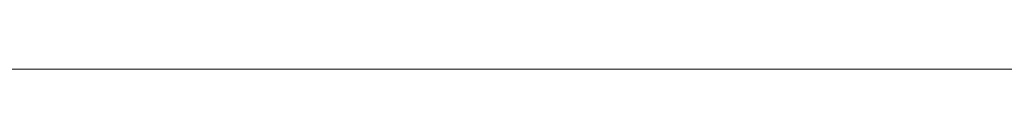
# Model space of a CAD drawing. Header units: metres. Extents: x 174423 to 274510, y 410991 to 462742.
# Tile 144 of 256: x 174690.3817 to 174691.3726, y 462397.5892 to 462397.6034. Entities that reach past the tile are written whole.
import ezdxf

# ---------------------------------------------------------------- set-up
doc = ezdxf.new("R2010")
doc.units = ezdxf.units.M
doc.layers.add('-DR-nw-BRM-arc-zand voor zandbed', color=252, linetype='Continuous', lineweight=9)
doc.layers.add('-DR-nw-gr-arc-groeiplaats-grond gazon 0.30', color=250, linetype='Continuous', lineweight=9)

msp = doc.modelspace()

# ---------------------------------------------------------------- linework, layer by layer
at = {"layer": '-DR-nw-BRM-arc-zand voor zandbed'}
msp.add_lwpolyline([(174646.9794, 462404.48168), (174646.9794, 462425.98168), (174648.5794, 462426.58234), (174648.5794, 462403.59097), (174676.1794, 462403.59097), (174676.1794, 462426.58234), (174678.1794, 462427.59097), (174678.1794, 462399.59097), (174692.1805, 462399.59097, 0.306308), (174710.73996, 462412.13804), (174716.9454, 462427.59097), (174696.96757, 462427.59097), (174696.96757, 462429.59097), (174717.74854, 462429.59097), (174727.43513, 462453.71543), (174729.29134, 462452.97003), (174712.59591, 462411.39275, -0.306308), (174692.1805, 462397.59097), (174676.1794, 462397.59097), (174676.1794, 462401.59097), (174648.45147, 462401.59097), (174646.5794, 462402.72535), (174646.5794, 462404.48168)], format="xyb", close=True, dxfattribs=at)
at = {"layer": '-DR-nw-gr-arc-groeiplaats-grond gazon 0.30'}
msp.add_lwpolyline([(174677.5878, 462396.18446, -0.001081), (174679.43269, 462396.23092, -0.003819), (174679.95482, 462396.23895, -0.004309), (174681.1017, 462396.23794, 0.00328), (174682.60823, 462396.23351, 0.014137), (174684.2701, 462396.28654, -0.031158), (174685.02508, 462396.28493), (174687.66784, 462396.11443), (174690.18672, 462395.95193), (174692.1805, 462397.59097), (174676.1794, 462397.59097)], format="xyb", dxfattribs=at)

doc.saveas('drawing.dxf')
